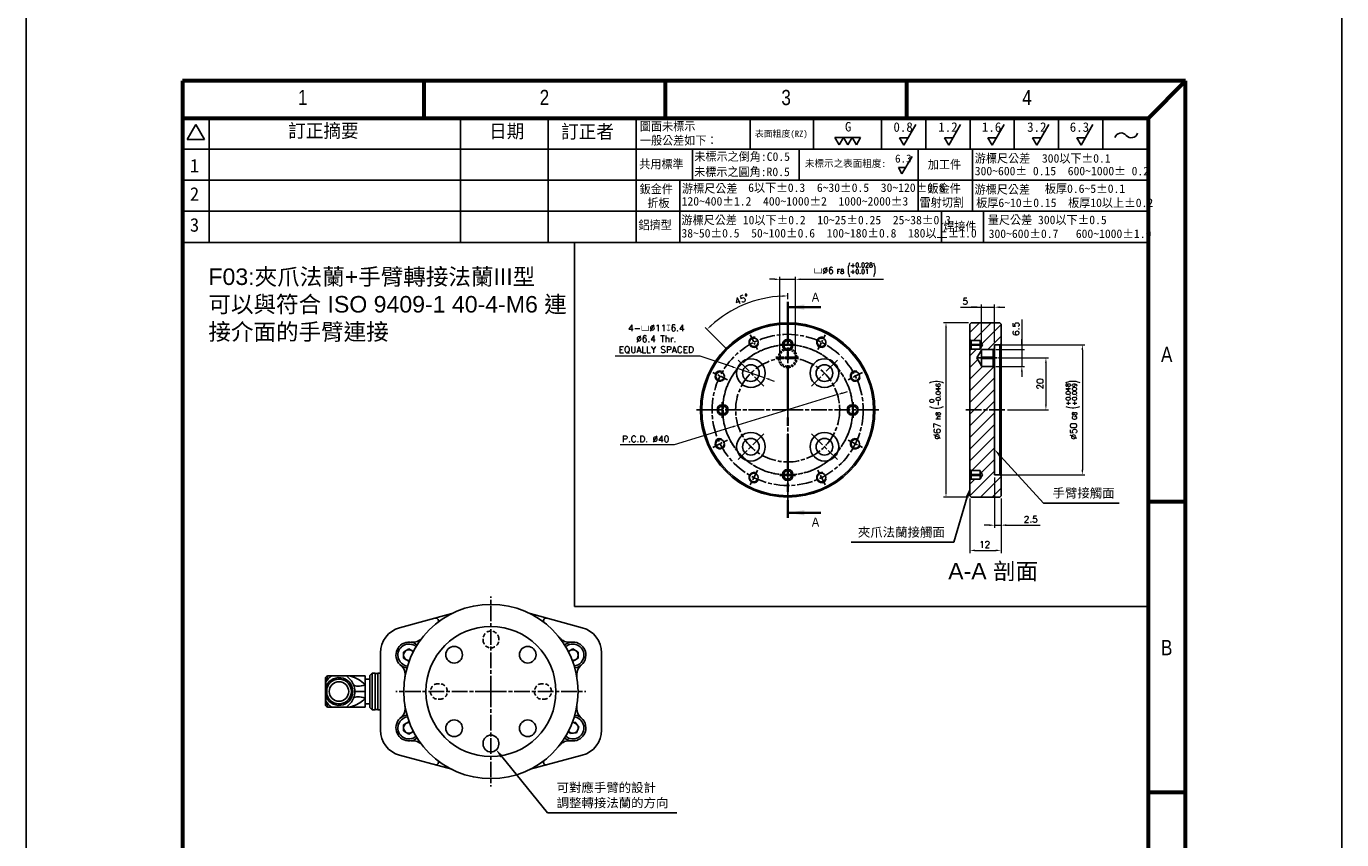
# Model space of a CAD drawing. Header units: millimetres. Extents: x 0 to 7391, y -1386 to 1502.
# Tile 46 of 127: x 5784 to 6289, y -1022 to -710. Entities that reach past the tile are written whole.
import ezdxf
from ezdxf.enums import TextEntityAlignment as Align

# ---------------------------------------------------------------- set-up
doc = ezdxf.new("R2010")
doc.units = ezdxf.units.MM
doc.header["$LTSCALE"] = 0.5
for name, pattern in [('AM_ISO08W050', [18, 12, -1.5, 3, -1.5]), ('AM_ISO08W050x2', [9, 6, -0.75, 1.5, -0.75]), ('CENTER', [50.8, 31.75, -6.35, 6.35, -6.35]), ('HIDDEN', [9.525, 6.35, -3.175])]:
    doc.linetypes.add(name, pattern=pattern)
doc.layers.add('AM_5', color=3, linetype='Continuous', lineweight=25)
doc.layers.add('AM_7', color=4, linetype='AM_ISO08W050', lineweight=25)
doc.layers.add('BORDER', color=7, linetype='Continuous')
doc.layers.add('圖框', color=7, linetype='Continuous')
doc.styles.add('SEACAD_arial_ttf', font='arial.ttf', dxfattribs={"height": 0.2})
doc.styles.add('SLDTEXTSTYLE0', font='GOTHIC.TTF', dxfattribs={"width": 0.913})
doc.styles.get("Standard").update_dxf_attribs({"font": 'arial.ttf'})
doc.styles.add('尺寸標註', font='romans.shx', dxfattribs={"bigfont": 'CHINESET.SHX'})
doc.styles.add('標題欄', font='txt')
doc.dimstyles.new('複本 CNS2-1$0', dxfattribs={"dimtxt": 2.5, "dimasz": 2, "dimexe": 1, "dimexo": 1, "dimgap": 1, "dimtad": 1, "dimdsep": 46, "dimtxsty": '尺寸標註', "dimcen": 0, "dimclrd": 2, "dimclre": 2, "dimclrt": 3, "dimadec": 0, "dimazin": 2, "dimtp": 0.1, "dimtm": 0.1, "dimtfac": 0.71, "dimtmove": 0, "dimatfit": 0, "dimfxl": 0, "dimlwd": 13, "dimlwe": 13, "dimarcsym": 0})
doc.dimstyles.new('複本 CNS2-1$2', dxfattribs={"dimtxt": 2.5, "dimasz": 2, "dimexe": 1, "dimexo": 1, "dimgap": 1, "dimtad": 1, "dimtoh": 1, "dimdsep": 46, "dimtxsty": '尺寸標註', "dimcen": 0, "dimclrd": 2, "dimclre": 2, "dimclrt": 3, "dimadec": 0, "dimazin": 2, "dimtp": 0.1, "dimtm": 0.1, "dimtfac": 0.71, "dimtmove": 0, "dimatfit": 0, "dimfxl": 0, "dimlwd": 13, "dimlwe": 13, "dimarcsym": 0})
doc.dimstyles.new('複本 CNS2-1$3', dxfattribs={"dimtxt": 2.5, "dimasz": 2, "dimexe": 1, "dimexo": 1, "dimgap": 1, "dimtad": 1, "dimtoh": 1, "dimdsep": 46, "dimtxsty": '尺寸標註', "dimcen": 0, "dimclrd": 2, "dimclre": 2, "dimclrt": 3, "dimadec": 0, "dimazin": 2, "dimtp": 0.1, "dimtm": 0.1, "dimtfac": 0.71, "dimtmove": 0, "dimatfit": 0, "dimfxl": 0, "dimlwd": 13, "dimlwe": 13, "dimarcsym": 0})

# ---------------------------------------------------------------- blocks, each defined once
blk = doc.blocks.new('*S448')
at = {"layer": 'AM_5', "color": 7}
for p, q in [((10207.85, -1815.7), (10190.23, -1794.04)), ((10257.58, -1815.7), (10207.85, -1815.7))]:
    blk.add_line(p, q, dxfattribs=at)
at = {"layer": 'AM_5', "color": 7, "linetype": 'Continuous'}
blk.add_trace([(10190.69, -1793.67), (10189.78, -1794.41), (10188.03, -1791.32)], dxfattribs=at)
at = {"layer": 'AM_5', "color": 2, "insert": (10211.35, -1813.95), "char_height": 3.5, "attachment_point": 7}
blk.add_mtext('{\\fPMingLiU|b0|i0|c136|p18;可對應手臂的設計\\P調整轉接法蘭的方向}', dxfattribs=at)
blk = doc.blocks.new('A4橫')
at = {"layer": 'BORDER', "color": 123, "linetype": 'Continuous', "lineweight": 60, "ltscale": 25.4}
for p, q in [((4924.32, 1453.75), (4731.53, 1453.75)), ((4731.53, 1453.75), (4731.53, 1170.89)), ((4777.91, 1453.75), (4777.91, 1446.54)), ((4824.32, 1453.75), (4824.32, 1446.54)), ((4870.72, 1453.75), (4870.72, 1446.54)), ((4924.32, 1453.75), (4917.11, 1446.54)), ((4924.32, 1170.89), (4924.32, 1453.75)), ((4917.11, 1446.54), (4731.53, 1446.54)), ((4917.11, 1446.54), (4917.11, 1170.89)), ((4924.32, 1372.83), (4917.11, 1372.83)), ((4924.32, 1316.96), (4917.11, 1316.96))]:
    blk.add_line(p, q, dxfattribs=at)
at = {"layer": 'BORDER', "color": 60, "linetype": 'Continuous', "ltscale": 25.4}
for p, q in [((4736.7, 1446.54), (4736.7, 1422.7)), ((4784.99, 1446.54), (4784.99, 1422.7)), ((4801.85, 1446.54), (4801.85, 1422.7)), ((4818.71, 1446.54), (4818.71, 1422.7)), ((4840.67, 1446.54), (4840.67, 1440.65)), ((4852.8, 1446.54), (4852.8, 1440.65)), ((4865.9, 1446.54), (4865.9, 1440.65)), ((4865.9, 1446.54), (4865.9, 1440.65)), ((4874.4, 1446.54), (4874.4, 1440.65)), ((4882.9, 1446.54), (4882.9, 1440.65)), ((4891.4, 1446.54), (4891.4, 1440.65)), ((4899.9, 1446.54), (4899.9, 1440.65)), ((4908.4, 1446.54), (4908.4, 1440.65)), ((4734.14, 1445.38), (4732.47, 1442.49)), ((4734.14, 1445.38), (4735.81, 1442.49)), ((4732.47, 1442.49), (4735.81, 1442.49)), ((4818.71, 1440.65), (4731.53, 1440.65)), ((4917.11, 1440.65), (4818.86, 1440.65)), ((4829.59, 1440.65), (4829.59, 1434.67)), ((4850.09, 1440.65), (4850.09, 1434.67)), ((4872.93, 1440.65), (4872.93, 1434.67)), ((4883.39, 1440.65), (4883.39, 1434.67)), ((4818.71, 1434.67), (4731.53, 1434.67)), ((4917.11, 1434.67), (4818.86, 1434.67)), ((4827.11, 1434.69), (4827.11, 1422.7)), ((4872.93, 1434.67), (4872.93, 1428.69)), ((4883.39, 1434.67), (4883.39, 1428.69)), ((4917.11, 1428.69), (4731.53, 1428.69)), ((4877.44, 1428.69), (4877.44, 1422.7)), ((4885.49, 1428.69), (4885.49, 1422.7)), ((4917.11, 1422.7), (4731.53, 1422.7))]:
    blk.add_line(p, q, dxfattribs=at)
at = {"layer": 'BORDER', "color": 2, "linetype": 'Continuous', "ltscale": 25.4}
for p, q in [((4872.47, 1445.36), (4870.18, 1441.39)), ((4881.09, 1445.36), (4878.8, 1441.39)), ((4889.47, 1445.36), (4887.18, 1441.39)), ((4898.02, 1445.36), (4895.73, 1441.39)), ((4906.52, 1445.36), (4904.23, 1441.39)), ((4857.76, 1441.45), (4856.93, 1442.88)), ((4856.93, 1442.88), (4858.58, 1442.88)), ((4858.58, 1442.88), (4857.76, 1441.45)), ((4859.4, 1441.45), (4858.58, 1442.88)), ((4858.58, 1442.88), (4860.23, 1442.88)), ((4860.23, 1442.88), (4859.4, 1441.45)), ((4861.05, 1441.45), (4860.23, 1442.88)), ((4860.23, 1442.88), (4861.88, 1442.88)), ((4861.88, 1442.88), (4861.05, 1441.45)), ((4870.18, 1441.39), (4869.35, 1442.82)), ((4869.35, 1442.82), (4871, 1442.82)), ((4878.8, 1441.39), (4877.97, 1442.82)), ((4877.97, 1442.82), (4879.62, 1442.82)), ((4887.18, 1441.39), (4886.35, 1442.82)), ((4886.35, 1442.82), (4888, 1442.82)), ((4895.73, 1441.39), (4894.9, 1442.82)), ((4894.9, 1442.82), (4896.55, 1442.82)), ((4904.23, 1441.39), (4903.41, 1442.82)), ((4903.41, 1442.82), (4905.06, 1442.82)), ((4871.77, 1439.25), (4869.82, 1435.87)), ((4869.82, 1435.87), (4869.12, 1437.09)), ((4869.12, 1437.09), (4870.52, 1437.09))]:
    blk.add_line(p, q, dxfattribs=at)
for centre, start, end in [((4911.95, 1442.49), 39.8056, 162.5792), ((4913.89, 1444.1), 219.8056, 342.5792)]:
    blk.add_arc(centre, 1.26, start, end, dxfattribs=at)
at = {"layer": 'BORDER', "color": 60, "linetype": 'Continuous', "ltscale": 25.4, "style": 'SEACAD_arial_ttf', "width": 0.8}
for s, p in [('1', (4753.75, 1452.04)), ('2', (4800.19, 1452.04)), ('3', (4846.64, 1452.04)), ('4', (4892.93, 1452.04)), ('A', (4919.6, 1402.64)), ('B', (4919.6, 1346.29))]:
    blk.add_text(s, height=2.94, dxfattribs=at).set_placement(p, align=Align.TOP_LEFT)
at = {"layer": '圖框', "style": '標題欄'}
for s, height, p in [('圖面未標示', 1.641, (4819.45, 1445.85)), ('訂正摘要', 2.605, (4751.86, 1445.48)), ('日期', 2.605, (4790.48, 1445.4)), ('訂正者', 2.605, (4804.3, 1445.32)), ('表面粗度(RZ)', 1.221, (4841.55, 1444.22)), ('G', 1.82, (4858.86, 1445.86)), ('0.8', 1.824, (4868.18, 1445.8)), ('1.2', 1.824, (4876.8, 1445.8)), ('1.6', 1.824, (4885.18, 1445.8)), ('3.2', 1.824, (4893.87, 1445.8)), ('6.3', 1.824, (4902.06, 1445.8)), ('一般公差如下：', 1.641, (4819.45, 1443.14)), ('1', 2.61, (4732.98, 1438.77)), ('共用標準', 1.641, (4819.33, 1438.58)), ('未標示之倒角:C0.5', 1.6413, (4829.91, 1440.03)), ('未標示之表面粗度:', 1.36, (4851.17, 1438.57)), ('6.3', 1.553, (4868.49, 1439.61)), ('加工件', 1.641, (4874.79, 1438.51)), ('游標尺公差  300以下%%P0.1', 1.6413, (4883.81, 1439.69)), ('未標示之圓角:R0.5', 1.6413, (4829.88, 1437.1)), ('300~600%%P 0.15  600~1000%%P 0.2', 1.6413, (4883.81, 1437.26)), ('2', 2.61, (4732.98, 1433.32)), ('鈑金件', 1.641, (4819.41, 1433.79)), ('游標尺公差', 1.641, (4827.54, 1433.9)), ('6以下%%P0.3  6~30%%P0.5  30~120%%P0.8', 1.6413, (4840.26, 1434.06)), ('鈑金件', 1.641, (4874.74, 1433.9)), ('游標尺公差', 1.641, (4883.77, 1433.71)), ('板厚0.6~5%%P0.1', 1.6413, (4897.28, 1433.87)), ('折板', 1.641, (4820.88, 1431.11)), ('120~400%%P1.2  400~1000%%P2  1000~2000%%P3', 1.6413, (4827.48, 1431.44)), ('雷射切割', 1.641, (4873.21, 1431.22)), ('板厚6~10%%P0.15  板厚10以上%%P0.2', 1.6413, (4884.08, 1431.15)), ('3', 2.61, (4732.98, 1427.38)), ('鋁擠型', 1.641, (4819.18, 1426.88)), ('游標尺公差 10以下%%P0.2  10~25%%P0.25  25~38%%P0.3', 1.6413, (4827.44, 1427.83)), ('焊接件', 1.641, (4877.74, 1426.61)), ('量尺公差 300以下%%P0.5  ', 1.6413, (4886.31, 1427.86)), ('38~50%%P0.5  50~100%%P0.6  100~180%%P0.8  180以上%%P1.0', 1.6413, (4827.44, 1425.3)), ('300~600%%P0.7   600~1000%%P1.0', 1.6413, (4886.48, 1425.2))]:
    blk.add_text(s, height=height, dxfattribs=at).set_placement(p, align=Align.TOP_LEFT)
blk = doc.blocks.new('*D201')
at = {"layer": 'AM_5', "color": 2, "lineweight": 13}
for p, q in [((6145.99, -823.63), (6136.34, -823.63)), ((6137.34, -825.63), (6137.34, -888.63)), ((6145.99, -890.63), (6136.34, -890.63))]:
    blk.add_line(p, q, dxfattribs=at)
at = {"layer": 'AM_5', "color": 2}
for points in [[(6137.01, -825.63), (6137.68, -825.63), (6137.34, -823.63)], [(6137.01, -888.63), (6137.68, -888.63), (6137.34, -890.63)]]:
    blk.add_solid(points, dxfattribs=at)
at = {"layer": 'Defpoints', "color": 0}
for p in [(6146.99, -823.63), (6137.34, -890.63), (6146.99, -890.63)]:
    blk.add_point(p, dxfattribs=at)
at = {"layer": 'AM_5', "color": 3, "insert": (6133.68, -857.13), "char_height": 2.5, "attachment_point": 5, "rotation": 90, "style": '尺寸標註'}
blk.add_mtext('%%C67{}{\\H0.7x;\\C3; h8 {\\H2x;\\W0.5;(}\\S 0^ -0.046;{\\H2x;\\W0.5;)}}', dxfattribs=at)
blk = doc.blocks.new('*D202')
at = {"layer": 'AM_5', "color": 2, "lineweight": 13}
for p, q in [((6158.49, -837.13), (6176.75, -837.13)), ((6175.75, -839.13), (6175.75, -855.13)), ((6160.99, -857.13), (6176.75, -857.13))]:
    blk.add_line(p, q, dxfattribs=at)
at = {"layer": 'AM_5', "color": 2}
for points in [[(6175.41, -839.13), (6176.08, -839.13), (6175.75, -837.13)], [(6175.41, -855.13), (6176.08, -855.13), (6175.75, -857.13)]]:
    blk.add_solid(points, dxfattribs=at)
at = {"layer": 'Defpoints', "color": 0}
for p in [(6157.49, -837.13), (6159.99, -857.13), (6175.75, -857.13)]:
    blk.add_point(p, dxfattribs=at)
at = {"layer": 'AM_5', "color": 3, "insert": (6173.5, -847.13), "char_height": 2.5, "attachment_point": 5, "rotation": 90, "style": '尺寸標註'}
blk.add_mtext('20', dxfattribs=at)
blk = doc.blocks.new('*D203')
at = {"layer": 'AM_5', "color": 2, "lineweight": 13}
for p, q in [((6166.49, -822.39), (6166.49, -833.88)), ((6156.49, -833.88), (6167.49, -833.88)), ((6166.49, -831.88), (6166.49, -829.88)), ((6166.49, -833.88), (6166.49, -840.38)), ((6166.49, -833.88), (6166.49, -840.38)), ((6156.49, -840.38), (6167.49, -840.38)), ((6166.49, -842.38), (6166.49, -844.38))]:
    blk.add_line(p, q, dxfattribs=at)
at = {"layer": 'AM_5', "color": 2}
for points in [[(6166.15, -831.88), (6166.82, -831.88), (6166.49, -833.88)], [(6166.15, -842.38), (6166.82, -842.38), (6166.49, -840.38)]]:
    blk.add_solid(points, dxfattribs=at)
at = {"layer": 'Defpoints', "color": 0}
for p in [(6155.49, -833.88), (6155.49, -840.38), (6166.49, -840.38)]:
    blk.add_point(p, dxfattribs=at)
at = {"layer": 'AM_5', "color": 3, "insert": (6164.24, -825.95), "char_height": 2.5, "attachment_point": 5, "rotation": 90, "style": '尺寸標註'}
blk.add_mtext('6.5', dxfattribs=at)
blk = doc.blocks.new('*D204')
at = {"layer": 'AM_5', "color": 2, "lineweight": 13}
for p, q in [((6158.99, -832.13), (6190.75, -832.13)), ((6189.75, -834.13), (6189.75, -880.13)), ((6158.99, -882.13), (6190.75, -882.13))]:
    blk.add_line(p, q, dxfattribs=at)
at = {"layer": 'AM_5', "color": 2}
for points in [[(6189.42, -834.13), (6190.09, -834.13), (6189.75, -832.13)], [(6189.42, -880.13), (6190.09, -880.13), (6189.75, -882.13)]]:
    blk.add_solid(points, dxfattribs=at)
at = {"layer": 'Defpoints', "color": 0}
for p in [(6157.99, -832.13), (6157.99, -882.13), (6189.75, -882.13)]:
    blk.add_point(p, dxfattribs=at)
at = {"layer": 'AM_5', "color": 3, "insert": (6186.09, -857.13), "char_height": 2.5, "attachment_point": 5, "rotation": 90, "style": '尺寸標註'}
blk.add_mtext('%%C50{}{\\H0.7x;\\C3; G8 {\\H2x;\\W0.5;(}\\S+0.048^ +0.009;{\\H2x;\\W0.5;)}}', dxfattribs=at)
blk = doc.blocks.new('*D205')
at = {"layer": 'AM_5', "color": 2, "lineweight": 13}
for p, q in [((6142.92, -817.63), (6150.99, -817.63)), ((6148.99, -817.63), (6146.99, -817.63)), ((6150.99, -832.88), (6150.99, -816.63)), ((6150.99, -817.63), (6155.99, -817.63)), ((6150.99, -817.63), (6155.99, -817.63)), ((6155.99, -831.13), (6155.99, -816.63)), ((6157.99, -817.63), (6159.99, -817.63))]:
    blk.add_line(p, q, dxfattribs=at)
at = {"layer": 'AM_5', "color": 2}
for points in [[(6148.99, -817.3), (6148.99, -817.96), (6150.99, -817.63)], [(6157.99, -817.3), (6157.99, -817.96), (6155.99, -817.63)]]:
    blk.add_solid(points, dxfattribs=at)
at = {"layer": 'Defpoints', "color": 0}
for p in [(6155.99, -817.63), (6150.99, -833.88), (6155.99, -832.13)]:
    blk.add_point(p, dxfattribs=at)
at = {"layer": 'AM_5', "color": 3, "insert": (6144.75, -815.38), "char_height": 2.5, "attachment_point": 5, "style": '尺寸標註'}
blk.add_mtext('5', dxfattribs=at)
blk = doc.blocks.new('*D206')
at = {"layer": 'AM_5', "color": 2, "lineweight": 13}
for p, q in [((6155.99, -883.13), (6155.99, -902.44)), ((6158.49, -891.13), (6158.49, -902.44)), ((6153.99, -901.44), (6151.99, -901.44)), ((6155.99, -901.44), (6158.49, -901.44)), ((6160.49, -901.44), (6173.54, -901.44))]:
    blk.add_line(p, q, dxfattribs=at)
at = {"layer": 'AM_5', "color": 2}
for points in [[(6153.99, -901.11), (6153.99, -901.77), (6155.99, -901.44)], [(6160.49, -901.11), (6160.49, -901.77), (6158.49, -901.44)]]:
    blk.add_solid(points, dxfattribs=at)
at = {"layer": 'Defpoints', "color": 0}
for p in [(6155.99, -882.13), (6158.49, -890.13), (6158.49, -901.44)]:
    blk.add_point(p, dxfattribs=at)
at = {"layer": 'AM_5', "color": 3, "insert": (6169.92, -899.19), "char_height": 2.5, "attachment_point": 5, "style": '尺寸標註'}
blk.add_mtext('2.5', dxfattribs=at)
blk = doc.blocks.new('*D207')
at = {"layer": 'AM_5', "color": 2, "lineweight": 13}
for p, q in [((6146.49, -891.13), (6146.49, -912.14)), ((6158.49, -891.13), (6158.49, -912.14)), ((6148.49, -911.14), (6156.49, -911.14))]:
    blk.add_line(p, q, dxfattribs=at)
at = {"layer": 'AM_5', "color": 2}
for points in [[(6148.49, -910.81), (6148.49, -911.47), (6146.49, -911.14)], [(6156.49, -910.81), (6156.49, -911.47), (6158.49, -911.14)]]:
    blk.add_solid(points, dxfattribs=at)
at = {"layer": 'Defpoints', "color": 0}
for p in [(6146.49, -890.13), (6158.49, -890.13), (6158.49, -911.14)]:
    blk.add_point(p, dxfattribs=at)
at = {"layer": 'AM_5', "color": 3, "insert": (6152.17, -908.89), "char_height": 2.5, "attachment_point": 5, "style": '尺寸標註'}
blk.add_mtext('12', dxfattribs=at)
blk = doc.blocks.new('*S472')
at = {"layer": 'AM_5', "color": 7}
for p, q in [((10398.45, -1696.65), (10382.02, -1678.59)), ((10427.61, -1696.65), (10398.45, -1696.65))]:
    blk.add_line(p, q, dxfattribs=at)
at = {"layer": 'AM_5', "color": 7, "linetype": 'Continuous'}
blk.add_trace([(10382.45, -1678.19), (10381.58, -1678.98), (10379.66, -1676)], dxfattribs=at)
at = {"layer": 'AM_5', "color": 2, "insert": (10401.95, -1694.9), "char_height": 3.5, "attachment_point": 7}
blk.add_mtext('{\\fPMingLiU|b0|i0|c136|p18;手臂接觸面}', dxfattribs=at)
blk = doc.blocks.new('*S473')
at = {"layer": 'AM_5', "color": 7}
for p, q in [((10364.05, -1711.66), (10369.17, -1694.2)), ((10324.51, -1711.66), (10364.05, -1711.66))]:
    blk.add_line(p, q, dxfattribs=at)
at = {"layer": 'AM_5', "color": 7, "linetype": 'Continuous'}
blk.add_trace([(10369.73, -1694.37), (10368.62, -1694.04), (10370.16, -1690.84)], dxfattribs=at)
at = {"layer": 'AM_5', "color": 2, "insert": (10360.55, -1709.91), "char_height": 3.5, "attachment_point": 9}
blk.add_mtext('{\\fPMingLiU|b0|i0|c136|p18;夾爪法蘭接觸面}', dxfattribs=at)
blk = doc.blocks.new('*D208')
at = {"layer": 'AM_5', "color": 2, "lineweight": 13}
for p, q in [((6076.49, -814.59), (6076.49, -812.3)), ((6053.16, -833.8), (6044.79, -825.43))]:
    blk.add_line(p, q, dxfattribs=at)
blk.add_arc((6076.49, -857.13), 43.83, 92.6149, 132.3851, dxfattribs=at)
at = {"layer": 'AM_5', "color": 2}
for points in [[(6074.48, -813.02), (6074.5, -813.68), (6076.49, -813.3)], [(6047.18, -825), (6046.72, -824.52), (6045.5, -826.14)]]:
    blk.add_solid(points, dxfattribs=at)
at = {"layer": 'Defpoints', "color": 0}
for p in [(6065.15, -814.8), (6076.49, -815.59), (6053.86, -834.5), (6057.4, -838.04), (6076.49, -898.67)]:
    blk.add_point(p, dxfattribs=at)
at = {"layer": 'AM_5', "color": 3, "insert": (6058.86, -814.56), "char_height": 2.5, "attachment_point": 5, "rotation": 22.5, "style": '尺寸標註'}
blk.add_mtext('45°', dxfattribs=at)
blk = doc.blocks.new('*D209')
at = {"layer": 'AM_5', "color": 2, "lineweight": 13}
for p, q in [((6071.49, -806.91), (6069.49, -806.91)), ((6073.49, -835.88), (6073.49, -805.91)), ((6073.49, -806.91), (6079.49, -806.91)), ((6079.49, -835.88), (6079.49, -805.91)), ((6081.49, -806.91), (6113.37, -806.91))]:
    blk.add_line(p, q, dxfattribs=at)
at = {"layer": 'AM_5', "color": 2}
for points in [[(6071.49, -806.58), (6071.49, -807.24), (6073.49, -806.91)], [(6081.49, -806.58), (6081.49, -807.24), (6079.49, -806.91)]]:
    blk.add_solid(points, dxfattribs=at)
at = {"layer": 'Defpoints', "color": 0}
for p in [(6079.49, -806.91), (6073.49, -836.88), (6079.49, -836.88)]:
    blk.add_point(p, dxfattribs=at)
at = {"layer": 'AM_5', "color": 3, "insert": (6098.43, -803.24), "char_height": 2.5, "attachment_point": 5, "style": '尺寸標註'}
blk.add_mtext('{\\Famgdt|c136;v}%%C6{}{\\H0.7x;\\C3; F8 {\\H2x;\\W0.5;(}\\S+0.028^ +0.01;{\\H2x;\\W0.5;)}}', dxfattribs=at)
blk = doc.blocks.new('*D210')
at = {"layer": 'AM_5', "color": 2, "lineweight": 13}
for p, q in [((6095.61, -851.25), (6057.37, -863.01)), ((6097.52, -850.67), (6099.43, -850.08)), ((6055.46, -863.59), (6032.8, -870.56)), ((6032.8, -870.56), (6012.04, -870.56))]:
    blk.add_line(p, q, dxfattribs=at)
at = {"layer": 'AM_5', "color": 2}
for points in [[(6097.42, -850.35), (6097.62, -850.98), (6095.61, -851.25)], [(6055.36, -863.28), (6055.56, -863.91), (6057.37, -863.01)]]:
    blk.add_solid(points, dxfattribs=at)
at = {"layer": 'Defpoints', "color": 0}
for p in [(6095.61, -851.25), (6057.37, -863.01)]:
    blk.add_point(p, dxfattribs=at)
at = {"layer": 'AM_5', "color": 3, "insert": (6021.92, -868.31), "char_height": 2.5, "attachment_point": 5, "style": '尺寸標註'}
blk.add_mtext('P.C.D. ∅40', dxfattribs=at)
blk = doc.blocks.new('*D211')
at = {"layer": 'AM_5', "color": 2, "lineweight": 13}
for p, q in [((6042.91, -836.42), (6010.12, -836.42)), ((6055.24, -840.59), (6042.91, -836.42)), ((6067.56, -844.75), (6057.14, -841.23)), ((6069.46, -845.39), (6071.35, -846.03))]:
    blk.add_line(p, q, dxfattribs=at)
at = {"layer": 'AM_5', "color": 2}
for points in [[(6055.35, -840.27), (6055.14, -840.9), (6057.14, -841.23)], [(6069.56, -845.07), (6069.35, -845.7), (6067.56, -844.75)]]:
    blk.add_solid(points, dxfattribs=at)
at = {"layer": 'Defpoints', "color": 0}
for p in [(6057.14, -841.23), (6067.56, -844.75)]:
    blk.add_point(p, dxfattribs=at)
at = {"layer": 'AM_5', "color": 3, "insert": (6026.01, -829.89), "char_height": 2.5, "attachment_point": 5, "style": '尺寸標註'}
blk.add_mtext('4-{\\Famgdt|c136;v}∅11{\\Famgdt|c136;x}6.4\\P∅6.4 Thr.\\PEQUALLY SPACED', dxfattribs=at)

msp = doc.modelspace()

# ---------------------------------------------------------------- hatches: boundary and pattern name
at = {"linetype": 'Continuous', "lineweight": 18}
h = msp.add_hatch(dxfattribs=at)
h.set_pattern_fill('ANSI31', style=0)
h.set_pattern_definition([(45, (2816.0747, -1984.5538), (-2.245064, 2.245064), [])])
h.paths.add_polyline_path([(6155.992, -840.881), (6155.492, -840.381), (6150.992, -840.381), (6150.992, -840.131), (6149.189, -837.131), (6150.992, -834.131), (6150.992, -833.881), (6155.492, -833.881), (6155.992, -833.381), (6155.992, -832.131), (6157.992, -832.131), (6158.492, -831.631), (6158.492, -824.131), (6157.992, -823.631), (6146.992, -823.631), (6146.492, -824.131), (6146.492, -829.981), (6146.992, -830.481), (6150.492, -830.481), (6150.492, -830.631), (6151.393, -832.131), (6150.492, -833.631), (6150.492, -833.781), (6146.992, -833.781), (6146.492, -834.281), (6146.492, -879.981), (6146.992, -880.481), (6150.492, -880.481), (6150.492, -880.631), (6151.393, -882.131), (6150.492, -883.631), (6150.492, -883.781), (6146.992, -883.781), (6146.492, -884.281), (6146.492, -890.131), (6146.992, -890.631), (6157.992, -890.631), (6158.492, -890.131), (6158.492, -882.631), (6157.992, -882.131), (6155.992, -882.131)], flags=0)

# ---------------------------------------------------------------- linework, layer by layer
at = {"color": 7}
for p, q in [((5994.488, -792.741), (5994.488, -932.741)), ((5994.488, -932.741), (6215.01, -932.741))]:
    msp.add_line(p, q, dxfattribs=at)
at = {"color": 7, "linetype": 'CENTER', "lineweight": 35}
msp.add_line((6076.492, -815.591), (6076.492, -898.671), dxfattribs=at)
at = {"color": 7, "linetype": 'Continuous', "lineweight": 35}
for p, q in [((6089.192, -817.591), (6076.492, -817.591)), ((6089.192, -896.671), (6076.492, -896.671))]:
    msp.add_line(p, q, dxfattribs=at)
at = {"color": 7, "linetype": 'Continuous', "lineweight": 25}
for p, q in [((6146.492, -824.131), (6146.992, -823.631)), ((6157.992, -823.631), (6146.992, -823.631)), ((6157.992, -823.631), (6158.492, -824.131)), ((6146.492, -829.981), (6146.492, -824.131)), ((6158.492, -831.631), (6158.492, -824.131)), ((6074.492, -832.281), (6074.492, -831.981)), ((6074.992, -831.981), (6074.492, -831.981)), ((6074.992, -832.281), (6074.492, -832.281)), ((6074.992, -831.981), (6074.992, -832.281)), ((6078.492, -831.981), (6077.992, -831.981)), ((6077.992, -832.281), (6077.992, -831.981)), ((6078.492, -832.281), (6077.992, -832.281)), ((6078.492, -831.981), (6078.492, -832.281)), ((6146.992, -830.481), (6146.492, -829.981)), ((6146.492, -831.981), (6146.492, -829.981)), ((6146.992, -831.981), (6146.492, -831.981)), ((6146.492, -832.281), (6146.492, -831.981)), ((6146.992, -832.281), (6146.492, -832.281)), ((6146.492, -834.281), (6146.492, -832.281)), ((6146.492, -834.281), (6146.992, -833.781)), ((6146.992, -830.481), (6150.492, -830.481)), ((6146.992, -830.481), (6146.992, -831.981)), ((6150.492, -831.981), (6146.992, -831.981)), ((6146.992, -831.981), (6146.992, -832.281)), ((6146.992, -832.281), (6146.992, -833.781)), ((6150.492, -832.281), (6146.992, -832.281)), ((6150.492, -833.781), (6146.992, -833.781)), ((6149.189, -837.131), (6150.992, -834.131)), ((6150.492, -830.631), (6150.492, -830.481)), ((6150.492, -830.631), (6151.393, -832.131)), ((6150.492, -830.631), (6150.492, -832.131)), ((6151.393, -832.131), (6150.492, -833.631)), ((6150.492, -832.131), (6150.492, -833.631)), ((6150.492, -833.781), (6150.492, -833.631)), ((6150.992, -833.881), (6155.492, -833.881)), ((6150.992, -833.881), (6150.992, -834.131)), ((6150.992, -837.131), (6150.992, -834.131)), ((6155.992, -833.381), (6155.492, -833.881)), ((6155.492, -836.881), (6155.492, -833.881)), ((6155.992, -832.131), (6157.992, -832.131)), ((6155.992, -832.131), (6155.992, -833.381)), ((6155.992, -833.381), (6155.992, -836.881)), ((6158.492, -831.631), (6157.992, -832.131)), ((6157.992, -882.131), (6157.992, -832.131)), ((6158.492, -831.631), (6158.492, -882.631)), ((6146.492, -879.981), (6146.492, -834.281)), ((6150.992, -840.131), (6149.189, -837.131)), ((6150.992, -836.881), (6155.492, -836.881)), ((6150.992, -840.131), (6150.992, -837.131)), ((6150.992, -837.381), (6155.492, -837.381)), ((6155.492, -836.881), (6155.992, -836.881)), ((6155.492, -837.381), (6155.492, -836.881)), ((6155.492, -837.381), (6155.992, -837.381)), ((6155.492, -840.381), (6155.492, -837.381)), ((6155.992, -836.881), (6155.992, -837.381)), ((6155.992, -837.381), (6155.992, -840.881)), ((6150.992, -840.131), (6150.992, -840.381)), ((6155.492, -840.381), (6150.992, -840.381)), ((6155.492, -840.381), (6155.992, -840.881)), ((6155.992, -840.881), (6155.992, -882.131)), ((6051.342, -855.131), (6051.642, -855.131)), ((6051.342, -855.631), (6051.342, -855.131)), ((6051.642, -855.631), (6051.342, -855.631)), ((6051.342, -859.131), (6051.342, -858.631)), ((6051.342, -858.631), (6051.642, -858.631)), ((6051.642, -859.131), (6051.342, -859.131)), ((6051.642, -855.631), (6051.642, -855.131)), ((6051.642, -859.131), (6051.642, -858.631)), ((6101.342, -855.131), (6101.342, -855.631)), ((6101.342, -855.131), (6101.642, -855.131)), ((6101.642, -855.631), (6101.342, -855.631)), ((6101.342, -858.631), (6101.342, -859.131)), ((6101.342, -858.631), (6101.642, -858.631)), ((6101.642, -859.131), (6101.342, -859.131)), ((6101.642, -855.131), (6101.642, -855.631)), ((6101.642, -858.631), (6101.642, -859.131)), ((6074.492, -882.281), (6074.492, -881.981)), ((6074.992, -881.981), (6074.492, -881.981)), ((6074.992, -882.281), (6074.492, -882.281)), ((6074.992, -881.981), (6074.992, -882.281)), ((6078.492, -881.981), (6077.992, -881.981)), ((6077.992, -882.281), (6077.992, -881.981)), ((6078.492, -882.281), (6077.992, -882.281)), ((6078.492, -881.981), (6078.492, -882.281)), ((6146.992, -880.481), (6146.492, -879.981)), ((6146.492, -881.981), (6146.492, -879.981)), ((6146.992, -881.981), (6146.492, -881.981)), ((6146.492, -882.281), (6146.492, -881.981)), ((6146.992, -882.281), (6146.492, -882.281)), ((6146.492, -884.281), (6146.492, -882.281)), ((6146.492, -884.281), (6146.992, -883.781)), ((6146.492, -890.131), (6146.492, -884.281)), ((6146.992, -880.481), (6150.492, -880.481)), ((6146.992, -880.481), (6146.992, -881.981)), ((6150.492, -881.981), (6146.992, -881.981)), ((6146.992, -881.981), (6146.992, -882.281)), ((6146.992, -882.281), (6146.992, -883.781)), ((6150.492, -882.281), (6146.992, -882.281)), ((6150.492, -883.781), (6146.992, -883.781)), ((6150.492, -880.631), (6150.492, -880.481)), ((6150.492, -880.631), (6151.393, -882.131)), ((6150.492, -880.631), (6150.492, -882.131)), ((6151.393, -882.131), (6150.492, -883.631)), ((6150.492, -882.131), (6150.492, -883.631)), ((6150.492, -883.781), (6150.492, -883.631)), ((6157.992, -882.131), (6155.992, -882.131)), ((6157.992, -882.131), (6158.492, -882.631)), ((6158.492, -890.131), (6158.492, -882.631)), ((6146.992, -890.631), (6146.492, -890.131)), ((6146.992, -890.631), (6157.992, -890.631)), ((6158.492, -890.131), (6157.992, -890.631)), ((5947.369, -935.464), (5927.313, -940.891)), ((5997.537, -940.891), (5977.481, -935.464)), ((5930.925, -949.032), (5928.883, -950.211)), ((5928.883, -950.211), (5928.883, -952.569)), ((5930.925, -949.032), (5932.654, -950.03)), ((5993.925, -949.032), (5992.196, -950.03)), ((5993.925, -949.032), (5995.967, -950.211)), ((5995.967, -952.569), (5995.967, -950.211)), ((5919.925, -950.544), (5919.925, -980.236)), ((5930.925, -953.748), (5928.883, -952.569)), ((5931.037, -953.683), (5930.925, -953.748)), ((5993.925, -953.748), (5993.813, -953.683)), ((5995.967, -952.569), (5993.925, -953.748)), ((6004.925, -980.236), (6004.925, -950.544)), ((5898.825, -960.39), (5898.825, -962.225)), ((5899.825, -959.39), (5901.191, -959.39)), ((5906.859, -959.39), (5901.191, -959.39)), ((5908.178, -959.39), (5906.859, -959.39)), ((5914.125, -959.39), (5908.434, -959.39)), ((5914.125, -962.805), (5914.125, -959.39)), ((5916.73, -958.39), (5915.925, -959.195)), ((5915.925, -971.585), (5915.925, -959.195)), ((5917.925, -958.39), (5916.73, -958.39)), ((5916.73, -972.39), (5916.73, -958.39)), ((5917.925, -972.39), (5917.925, -958.39)), ((5918.925, -958.49), (5917.925, -958.49)), ((5919.925, -958.39), (5918.925, -958.39)), ((5918.925, -972.39), (5918.925, -958.39)), ((5898.825, -962.225), (5898.825, -964.316)), ((5899.4, -964.316), (5898.825, -964.316)), ((5898.825, -964.316), (5898.825, -966.464)), ((5898.859, -964.058), (5899.415, -964.201)), ((5899.415, -964.201), (5899.4, -964.316)), ((5899.4, -964.316), (5899.4, -966.464)), ((5914.125, -965.39), (5910.125, -965.39)), ((5915.925, -960.64), (5914.125, -960.64)), ((5914.125, -962.805), (5914.125, -965.39)), ((5914.125, -965.39), (5914.125, -967.975)), ((5899.4, -966.464), (5898.825, -966.464)), ((5898.825, -966.464), (5898.825, -968.554)), ((5898.825, -968.554), (5898.825, -970.39)), ((5899.415, -966.578), (5898.859, -966.722)), ((5899.4, -966.464), (5899.415, -966.578)), ((5914.125, -971.39), (5914.125, -967.975)), ((5914.125, -970.14), (5915.925, -970.14)), ((5899.825, -971.39), (5901.191, -971.39)), ((5901.191, -971.39), (5906.859, -971.39)), ((5908.178, -971.39), (5906.859, -971.39)), ((5908.434, -971.39), (5914.125, -971.39)), ((5915.925, -971.585), (5916.73, -972.39)), ((5916.73, -972.39), (5917.925, -972.39)), ((5917.925, -972.29), (5918.925, -972.29)), ((5918.925, -972.39), (5919.925, -972.39)), ((5930.925, -977.032), (5928.883, -978.211)), ((5928.883, -978.211), (5928.883, -980.569)), ((5930.925, -981.748), (5928.883, -980.569)), ((5930.925, -977.032), (5931.037, -977.097)), ((5932.654, -980.75), (5930.925, -981.748)), ((5992.276, -980.594), (5992.304, -980.632)), ((5993.022, -981.568), (5992.276, -980.595)), ((5993.714, -977.358), (5994.828, -977.212)), ((5994.828, -977.212), (5996.263, -979.083)), ((5995.36, -981.261), (5996.263, -979.083)), ((5959.425, -985.14), (5959.425, -985.64)), ((5965.425, -985.64), (5965.425, -985.14)), ((5993.022, -981.568), (5995.36, -981.261)), ((5927.313, -989.889), (5947.369, -995.316)), ((5977.481, -995.316), (5997.537, -989.889))]:
    msp.add_line(p, q, dxfattribs=at)
at = {"color": 7, "linetype": 'HIDDEN', "ltscale": 0.25}
for p, q in [((6072.992, -837.381), (6072.992, -836.881)), ((6072.992, -836.881), (6073.492, -836.881)), ((6072.992, -837.381), (6073.492, -837.381)), ((6073.492, -836.881), (6073.492, -837.381)), ((6079.492, -837.381), (6079.492, -836.881)), ((6079.492, -836.881), (6079.992, -836.881)), ((6079.492, -837.381), (6079.992, -837.381)), ((6079.992, -836.881), (6079.992, -837.381))]:
    msp.add_line(p, q, dxfattribs=at)
at = {"color": 1, "linetype": 'HIDDEN', "lineweight": 25, "ltscale": 0.5}
for p, q in [((5959.425, -945.14), (5959.425, -945.64)), ((5965.425, -945.64), (5965.425, -945.14)), ((5942.675, -962.39), (5942.175, -962.39)), ((5982.675, -962.39), (5982.175, -962.39)), ((5942.175, -968.39), (5942.675, -968.39)), ((5982.175, -968.39), (5982.675, -968.39))]:
    msp.add_line(p, q, dxfattribs=at)
at = {"color": 6}
msp.add_lwpolyline([(5783.848, 1459.353), (6289.429, 1459.353), (6289.429, -1386.361), (5783.848, -1386.361)], close=True, dxfattribs=at)
at = {"color": 7, "linetype": 'Continuous', "lineweight": 25, "flags": 128}
for points in [[(5908.44, -959.461), (5908.201, -959.404), (5908.178, -959.395)], [(5908.434, -959.39), (5908.366, -959.397), (5908.361, -959.417), (5908.414, -959.449), (5908.43, -959.455)], [(5914.125, -962.805), (5913.358, -963.046), (5912.613, -963.221), (5911.908, -963.326), (5911.264, -963.358), (5910.698, -963.317), (5910.225, -963.202), (5909.859, -963.018), (5909.609, -962.77)], [(5914.125, -967.975), (5913.358, -967.734), (5912.613, -967.559), (5911.908, -967.454), (5911.264, -967.422), (5910.698, -967.463), (5910.225, -967.578), (5909.859, -967.762), (5909.609, -968.01)], [(5908.178, -971.384), (5908.201, -971.376), (5908.441, -971.319)], [(5908.412, -971.339), (5908.361, -971.363), (5908.366, -971.383), (5908.434, -971.39)]]:
    msp.add_lwpolyline(points, dxfattribs=at)
at = {"color": 8, "linetype": 'Continuous', "lineweight": 25, "flags": 128}
msp.add_lwpolyline([(5914.125, -967.975), (5913.819, -968.33), (5913.464, -968.685), (5913.06, -969.036), (5912.607, -969.38), (5912.068, -969.735), (5911.536, -970.042), (5910.896, -970.366), (5910.384, -970.596), (5910.03, -970.741), (5909.568, -970.918), (5909.203, -971.049), (5908.913, -971.149), (5908.686, -971.227), (5908.521, -971.287), (5908.412, -971.339)], dxfattribs=at)
at = {"color": 7, "linetype": 'Continuous', "lineweight": 25}
for centre, radius in [((6076.492, -857.131), 33.5), ((6076.492, -857.131), 33), ((6063.492, -831.131), 1.65), ((6089.492, -831.131), 1.65), ((6062.35, -842.988), 5.5), ((6090.634, -842.988), 5.5), ((6050.492, -844.131), 1.65), ((6062.35, -842.988), 3.2), ((6090.634, -842.988), 3.2), ((6102.492, -844.131), 1.65), ((6050.492, -870.131), 1.65), ((6062.35, -871.273), 5.5), ((6062.35, -871.273), 3.2), ((6090.634, -871.273), 5.5), ((6090.634, -871.273), 3.2), ((6102.492, -870.131), 1.65), ((6063.492, -883.131), 1.65), ((6089.492, -883.131), 1.65), ((5962.425, -965.39), 33.5), ((5904.025, -965.39), 3.75)]:
    msp.add_circle(centre, radius, dxfattribs=at)
at = {"color": 7, "linetype": 'HIDDEN', "ltscale": 0.25}
msp.add_circle((6076.492, -857.131), 25, dxfattribs=at)
at = {"color": 7}
for centre, radius in [((5962.425, -965.39), 25), ((5948.283, -951.248), 3.2), ((5976.567, -951.248), 3.2), ((5948.283, -979.532), 3.2), ((5976.567, -979.532), 3.2)]:
    msp.add_circle(centre, radius, dxfattribs=at)
at = {"color": 3, "linetype": 'Continuous', "lineweight": 18}
for centre in [(6063.492, -831.131), (6089.492, -831.131), (6050.492, -844.131), (6102.492, -844.131), (6050.492, -870.131), (6102.492, -870.131), (6063.492, -883.131), (6089.492, -883.131)]:
    msp.add_arc(centre, 2, 75, 345, dxfattribs=at)
at = {"color": 7, "linetype": 'HIDDEN', "ltscale": 0.25}
for centre, radius, start, end in [((6076.492, -836.881), 3.5, 0, 180), ((6076.492, -836.881), 3, 0, 180), ((6076.492, -837.381), 3.5, 180, 0), ((6076.492, -837.381), 3, 180, 0)]:
    msp.add_arc(centre, radius, start, end, dxfattribs=at)
at = {"color": 7, "linetype": 'Continuous', "lineweight": 25}
for centre, radius, start, end in [((6076.492, -831.981), 2, 0, 180), ((6076.492, -832.281), 2, 180, 0), ((6076.492, -831.981), 1.5, 0, 180), ((6076.492, -832.281), 1.5, 180, 0), ((6051.342, -857.131), 2, 90, 270), ((6051.342, -857.131), 1.5, 90, 270), ((6051.642, -857.131), 2, 270, 90), ((6051.642, -857.131), 1.5, 270, 90), ((6101.342, -857.131), 2, 90, 270), ((6101.342, -857.131), 1.5, 90, 270), ((6101.642, -857.131), 2, 270, 90), ((6101.642, -857.131), 1.5, 270, 90), ((6076.492, -881.981), 2, 0, 180), ((6076.492, -882.281), 2, 180, 0), ((6076.492, -881.981), 1.5, 0, 180), ((6076.492, -882.281), 1.5, 180, 0), ((5941.244, -938.157), 1, 307.87469, 105.14098), ((5983.606, -938.157), 1, 74.85902, 232.12531), ((5929.925, -950.544), 10, 105.14098, 180), ((5932.251, -941.478), 5, 262.38105, 321.60469), ((5992.599, -941.478), 5, 218.39531, 277.61895), ((5994.925, -950.544), 10, 0, 74.85902), ((5930.925, -951.39), 5, 50.73056, 261.34446), ((5930.925, -951.39), 4.25, 49.3651, 262.70992), ((5930.925, -951.39), 2.042, 120, 180), ((5930.925, -951.39), 2.042, 60, 120), ((5930.925, -951.39), 2.042, 36.14086, 60), ((5993.925, -951.39), 5, 0, 129.26944), ((5993.925, -951.39), 4.25, 0, 130.6349), ((5993.925, -951.39), 2.042, 120, 143.85914), ((5993.925, -951.39), 2.042, 60, 120), ((5993.925, -951.39), 2.042, 0, 60), ((5924.456, -959.016), 5, 350.47033, 49.69397), ((5930.925, -951.39), 2.042, 180, 240), ((5930.925, -951.39), 2.042, 240, 275.93416), ((5993.925, -951.39), 2.042, 264.06584, 300), ((5993.925, -951.39), 4.25, 277.29008, 0), ((5993.925, -951.39), 5, 278.65554, 0), ((5993.925, -951.39), 2.042, 300, 0), ((6000.394, -959.016), 5, 130.30603, 189.52967), ((5899.825, -960.39), 1, 91.52376, 180), ((5904.025, -965.39), 5.335, 194.45564, 165.54433), ((5905.992, -966.199), 8.332, 125.19034, 146.70326), ((6134.537, -1041.535), 248.696, 160.7129, 161.25747), ((5899.825, -960.39), 1, 90, 91.52376), ((5902.459, -965.779), 7.758, 22.82622, 55.44519), ((5899.814, -962.226), 0.989, 142.60491, 179.98042), ((5899.816, -964.316), 0.991, 164.94609, 179.99855), ((5973.298, -968.014), 74.544, 175.08326, 176.95803), ((5904.025, -965.39), 4.761, 194.45564, 165.54436), ((5903.133, -965.406), 6.992, 0.13197, 22.14934), ((5903.133, -965.374), 6.992, 337.8508, 359.86789), ((5899.816, -966.464), 0.991, 180.00138, 195.05388), ((5899.814, -968.554), 0.989, 180.01958, 217.39509), ((5899.825, -970.39), 1, 180, 268.47624), ((5966.664, -963.227), 67.895, 182.95017, 185.00854), ((5905.992, -964.581), 8.332, 213.29692, 234.80948), ((6134.537, -889.245), 248.696, 198.74253, 199.2871), ((5902.481, -965.018), 7.731, 304.49575, 337.23284), ((5899.825, -970.39), 1, 268.47624, 270), ((5930.925, -979.39), 5, 98.65554, 309.26944), ((5930.925, -979.39), 4.25, 97.29008, 310.6349), ((5924.456, -971.764), 5, 310.30603, 9.52967), ((5993.925, -979.39), 4.25, 229.3651, 82.70992), ((5993.925, -979.39), 5, 0, 81.34446), ((6000.394, -971.764), 5, 170.47033, 229.69397), ((5929.925, -980.236), 10, 180, 254.85902), ((5930.925, -979.39), 2.042, 120, 180), ((5930.925, -979.39), 2.042, 180, 240), ((5930.925, -979.39), 2.042, 84.06584, 120), ((5930.925, -979.39), 2.042, 300, 323.85914), ((5993.925, -979.39), 5, 230.73056, 0), ((5993.925, -979.39), 2.042, 217.47733, 277.47733), ((5993.925, -979.39), 2.042, 37.47733, 95.93416), ((5993.925, -979.39), 2.042, 277.47733, 337.47733), ((5993.925, -979.39), 2.042, 337.47733, 37.47733), ((5994.925, -980.236), 10, 285.14098, 0), ((5930.925, -979.39), 2.042, 240, 300), ((5932.251, -989.302), 5, 38.39531, 97.61895), ((5962.425, -985.14), 3, 0, 180), ((5962.425, -985.64), 3, 180, 0), ((5992.599, -989.302), 5, 82.38105, 141.60469), ((5941.244, -992.623), 1, 254.85902, 52.12531), ((5983.606, -992.623), 1, 127.87469, 285.14098)]:
    msp.add_arc(centre, radius, start, end, dxfattribs=at)
at = {"color": 1, "linetype": 'HIDDEN', "lineweight": 25, "ltscale": 0.5}
for centre, start, end in [((5962.425, -945.14), 0, 180), ((5962.425, -945.64), 180, 0), ((5942.175, -965.39), 90, 270), ((5942.675, -965.39), 270, 90), ((5982.175, -965.39), 90, 270), ((5982.675, -965.39), 270, 90)]:
    msp.add_arc(centre, 3, start, end, dxfattribs=at)
at = {"color": 8, "linetype": 'Continuous', "lineweight": 25}
msp.add_arc((5904.554, -972.561), 13.667, 45.54771, 73.52544, dxfattribs=at)
at = {"color": 7, "linetype": 'Continuous', "lineweight": 35}
for points in [[(6076.492, -817.591), (6082.842, -818.607), (6082.842, -816.575)], [(6076.492, -896.671), (6082.842, -897.687), (6082.842, -895.655)]]:
    msp.add_solid(points, dxfattribs=at)
at = {"layer": 'AM_7'}
for p, q in [((6076.492, -857.131), (6076.492, -822.131)), ((6057.4, -838.039), (6067.299, -847.938)), ((6095.584, -838.039), (6085.684, -847.938)), ((6076.492, -857.131), (6041.492, -857.131)), ((6076.492, -857.131), (6111.492, -857.131)), ((6076.492, -857.131), (6076.492, -892.131)), ((6144.992, -857.131), (6159.992, -857.131)), ((6067.299, -866.323), (6057.4, -876.222)), ((6085.684, -866.323), (6095.584, -876.222)), ((5962.425, -965.39), (5962.425, -928.89)), ((5962.425, -965.39), (5925.925, -965.39)), ((5962.425, -965.39), (5998.925, -965.39)), ((5962.425, -965.39), (5962.425, -1001.89))]:
    msp.add_line(p, q, dxfattribs=at)
at = {"layer": 'AM_7', "linetype": 'AM_ISO08W050x2'}
for p, q in [((6062.083, -828.313), (6064.9, -833.948)), ((6088.083, -833.948), (6090.9, -828.313)), ((6073.492, -831.981), (6079.492, -831.981)), ((6073.492, -832.281), (6079.492, -832.281)), ((6071.992, -836.881), (6080.992, -836.881)), ((6071.992, -837.381), (6080.992, -837.381)), ((6149.492, -837.131), (6157.492, -837.131)), ((6053.309, -845.539), (6047.674, -842.722)), ((6105.309, -842.722), (6099.674, -845.539)), ((6051.342, -860.131), (6051.342, -854.131)), ((6051.642, -860.131), (6051.642, -854.131)), ((6101.342, -854.131), (6101.342, -860.131)), ((6101.642, -854.131), (6101.642, -860.131)), ((6047.674, -871.539), (6053.309, -868.722)), ((6099.674, -868.722), (6105.309, -871.539)), ((6064.9, -880.313), (6062.083, -885.948)), ((6079.492, -881.981), (6073.492, -881.981)), ((6079.492, -882.281), (6073.492, -882.281)), ((6090.9, -885.948), (6088.083, -880.313))]:
    msp.add_line(p, q, dxfattribs=at)
at = {"layer": 'AM_7'}
for radius in [29.069, 25, 20]:
    msp.add_circle((6076.492, -857.131), radius, dxfattribs=at)

# ---------------------------------------------------------------- block references
at = {"xscale": 2, "yscale": 2, "zscale": 2}
msp.add_blockref('A4橫', (-3619.219, -3638.145), dxfattribs=at)
at = {"layer": 'AM_5', "color": 7}
for name in ['*S472', '*S473', '*S448']:
    msp.add_blockref(name, (-4223.669, 803.639), dxfattribs=at)

# ---------------------------------------------------------------- texts
at = {"color": 7, "char_height": 6.35}
for s, width, heights, insert, attachment_point in [('F03:{\\fPMingLiU|b0|i0|c136|p18;夾爪法蘭}+{\\fPMingLiU|b0|i0|c136|p18;手臂轉接法蘭}III{\\fPMingLiU|b0|i0|c136|p18;型}\\P{\\fPMingLiU|b0|i0|c136|p18;可以與符合} ISO 9409-1 40-4-M6 {\\fPMingLiU|b0|i0|c136|p18;連接介面的手臂連接}', 140.63922, [0], (5853.848, -802.741), 1), ('A-A {\\fPMingLiU|b0|i0|c136|p18;剖面}', 41.3104, [12.778], (6155.464, -919.479), 5)]:
    msp.add_mtext_dynamic_manual_height_columns(s, width=width, gutter_width=12.5, heights=heights, dxfattribs=dict(at, insert=insert, attachment_point=attachment_point))
at = {"color": 7, "linetype": 'Continuous', "char_height": 3.5, "attachment_point": 1, "style": 'SLDTEXTSTYLE0'}
for insert in [(6085.743, -812.037), (6085.743, -898.52)]:
    msp.add_mtext('A', dxfattribs=dict(at, insert=insert))

# ---------------------------------------------------------------- dimensions: what is measured, and where the dimension line sits
at = {"layer": 'AM_5'}
dim = msp.add_linear_dim(base=(6079.492, -806.912), p1=(6073.492, -836.881), p2=(6079.492, -836.881), text='{\\Famgdt|c136;v}<>{}{\\H0.7x;\\C3; F8 {\\H2x;\\W0.5;(}\\S+0.028^ +0.01;{\\H2x;\\W0.5;)}}', dimstyle='複本 CNS2-1$0', override={"dimpost": '%%C<>', "dimtdec": 3}, dxfattribs=at)
dim.commit()
dim.dimension.update_dxf_attribs({"geometry": '*D209', "text_midpoint": (6098.432, -803.245)})
dim = msp.add_angular_dim_2l(base=(6065.149, -814.798), line1=((6053.864, -834.503), (6057.4, -838.039)), line2=((6076.492, -815.591), (6076.492, -898.671)), dimstyle='複本 CNS2-1$2', override={"dimscale": 1}, dxfattribs=at)
dim.commit()
dim.dimension.update_dxf_attribs({"geometry": '*D208', "text_midpoint": (6058.859, -814.562)})
for base, p1, p2, override, picture, middle in [((6155.992, -817.631), (6150.992, -833.881), (6155.992, -832.131), {"dimtmove": 1}, '*D205', (6144.755, -817.363)), ((6158.492, -901.441), (6155.992, -882.131), (6158.492, -890.131), {"dimscale": 1, "dimlfac": 1}, '*D206', (6169.92, -901.441)), ((6158.492, -911.139), (6146.492, -890.131), (6158.492, -890.131), {"dimscale": 1, "dimlfac": 1}, '*D207', (6152.169, -911.139))]:
    dim = msp.add_linear_dim(base=base, p1=p1, p2=p2, dimstyle='複本 CNS2-1$0', override=override, dxfattribs=at)
    dim.commit()
    dim.dimension.update_dxf_attribs({"geometry": picture, "text_midpoint": middle, "dimtype": 160})
dim = msp.add_diameter_dim_2p(p1=(6067.561, -844.748), p2=(6057.139, -841.229), text='4-{\\Famgdt|c136;v}<>{\\Famgdt|c136;x}6.4^J%%C6.4 Thr.^JEQUALLY SPACED', dimstyle='複本 CNS2-1$3', dxfattribs=at)
dim.commit()
dim.dimension.update_dxf_attribs({"geometry": '*D211', "text_midpoint": (6026.012, -836.422), "dimtype": 163})
for base, p1, p2, text, override, picture, middle in [((6137.342, -890.631), (6146.992, -823.631), (6146.992, -890.631), '%%C<>{}{\\H0.7x;\\C3; h8 {\\H2x;\\W0.5;(}\\S 0^ -0.046;{\\H2x;\\W0.5;)}}', {"dimscale": 1, "dimlfac": 1, "dimtp": 0.1, "dimtm": 0.1, "dimtdec": 3, "dimtzin": 8}, '*D201', (6133.675, -857.131)), ((6189.752, -882.131), (6157.992, -832.131), (6157.992, -882.131), '%%C<>{}{\\H0.7x;\\C3; G8 {\\H2x;\\W0.5;(}\\S+0.048^ +0.009;{\\H2x;\\W0.5;)}}', {"dimscale": 1, "dimlfac": 1, "dimpost": '', "dimtp": 0.1, "dimtm": 0.1, "dimtdec": 3, "dimtzin": 8}, '*D204', (6186.085, -857.131))]:
    dim = msp.add_linear_dim(base=base, p1=p1, p2=p2, angle=90, text=text, dimstyle='複本 CNS2-1$0', override=override, dxfattribs=at)
    dim.commit()
    dim.dimension.update_dxf_attribs({"geometry": picture, "text_midpoint": middle})
dim = msp.add_linear_dim(base=(6166.488, -840.381), p1=(6155.492, -833.881), p2=(6155.492, -840.381), angle=90, dimstyle='複本 CNS2-1$0', override={"dimtmove": 1}, dxfattribs=at)
dim.commit()
dim.dimension.update_dxf_attribs({"geometry": '*D203', "text_midpoint": (6164.686, -825.952), "dimtype": 160})
dim = msp.add_linear_dim(base=(6175.747, -857.131), p1=(6157.492, -837.131), p2=(6159.992, -857.131), angle=90, dimstyle='複本 CNS2-1$0', override={"dimscale": 1, "dimlfac": 1}, dxfattribs=at)
dim.commit()
dim.dimension.update_dxf_attribs({"geometry": '*D202', "text_midpoint": (6173.497, -847.131)})
dim = msp.add_diameter_dim_2p(p1=(6095.609, -851.254), p2=(6057.375, -863.007), text='P.C.D. <>', dimstyle='複本 CNS2-1$3', override={"dimscale": 1, "dimlfac": 1}, dxfattribs=at)
dim.commit()
dim.dimension.update_dxf_attribs({"geometry": '*D210', "text_midpoint": (6021.923, -870.56), "dimtype": 163})

doc.saveas('drawing.dxf')
